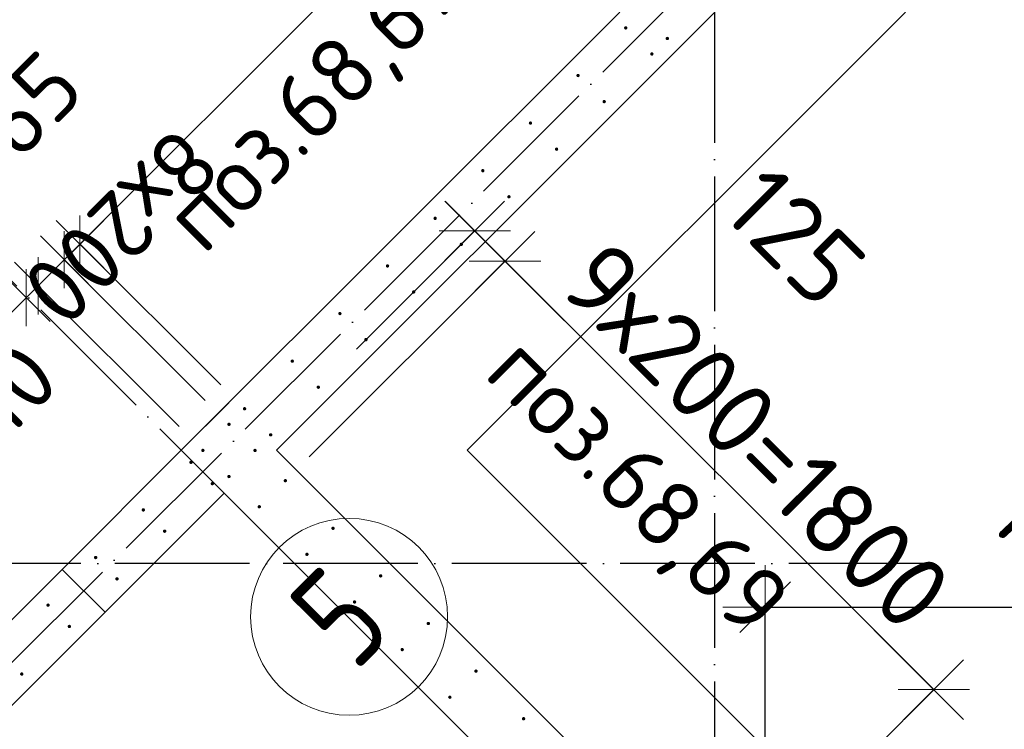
# Model space of a CAD drawing. Header units: millimetres. Extents: x 76517 to 124426, y -73423 to -21861.
# Tile 53 of 114: x 99688 to 102610, y -55293 to -53185. Entities that reach past the tile are written whole.
import ezdxf

# ---------------------------------------------------------------- set-up
doc = ezdxf.new("R2010")
doc.units = ezdxf.units.MM
doc.header["$PDMODE"] = 65
doc.linetypes.add('______11', pattern=[500, 400, -50, 0, -50])
doc.linetypes.add('______5', pattern=[1100, 800, -100, 100, -100])
for name, color, linetype, lineweight in [('Standard', 7, 'Continuous', 25), ('Арм.стержн. Выпуски', 180, 'Continuous', 35), ('Размерная линия_ общее', 7, 'Continuous', 13), ('Размерная линия_ общее_1', 7, 'Continuous', 13), ('Стена_ общее', 7, 'Continuous', 35), ('Фундамент_ общее', 7, 'Continuous', 35)]:
    doc.layers.add(name, color=color, linetype=linetype, lineweight=lineweight)
doc.layers.add('Осевая линия_ общее', color=7, linetype='______5', lineweight=13, true_color=0xa0a0a0)
doc.styles.add('ISOCPEUR', font='ISOCPEUR')
doc.dimstyles.new('DIMSTYLE_10', dxfattribs={"dimtxt": 200, "dimasz": 200, "dimexe": 0, "dimexo": 0, "dimgap": 100, "dimtad": 2, "dimdec": 0, "dimrnd": 5, "dimzin": 12, "dimdsep": 46, "dimtxsty": 'ISOCPEUR', "dimblk1": 'ALL_ML_STRICH', "dimblk2": 'ALL_ML_STRICH', "dimsah": 1, "dimcen": 0, "dimclrd": 7, "dimclre": 256, "dimclrt": 7, "dimadec": 0, "dimazin": 0, "dimtfac": 1, "dimtdec": 0, "dimtix": 1, "dimtmove": 2, "dimatfit": 3, "dimfxl": 0, "dimtvp": 1.2, "dimtzin": 0, "dimlwd": 0, "dimlwe": -3, "dimarcsym": 0})
doc.dimstyles.new('DIMSTYLE_16', dxfattribs={"dimtxt": 200, "dimasz": 200, "dimexe": 0, "dimexo": 0, "dimgap": 100, "dimtad": 2, "dimdec": 0, "dimrnd": 5, "dimzin": 12, "dimdsep": 46, "dimtxsty": 'ISOCPEUR', "dimblk1": 'ALL_ML_STRICH', "dimblk2": 'ALL_ML_STRICH', "dimsah": 1, "dimcen": 0, "dimclrd": 7, "dimclre": 256, "dimclrt": 7, "dimadec": 0, "dimazin": 0, "dimtfac": 1, "dimtdec": 0, "dimtix": 1, "dimtmove": 2, "dimatfit": 3, "dimfxl": 0, "dimtzin": 0, "dimlwd": 0, "dimlwe": -3, "dimarcsym": 0})
doc.dimstyles.new('DIMSTYLE_17', dxfattribs={"dimtxt": 220, "dimasz": 250, "dimexe": 0, "dimexo": 0, "dimgap": 110, "dimtad": 2, "dimdec": 0, "dimrnd": 1, "dimzin": 12, "dimdsep": 46, "dimtxsty": 'ISOCPEUR', "dimblk1": 'ALL_ML_STRICH', "dimblk2": 'ALL_ML_STRICH', "dimsah": 1, "dimcen": 0, "dimclrd": 7, "dimclre": 256, "dimclrt": 7, "dimadec": 0, "dimazin": 0, "dimtfac": 1, "dimtdec": 0, "dimtix": 1, "dimtmove": 2, "dimatfit": 3, "dimfxl": 0, "dimtzin": 0, "dimlwd": 0, "dimlwe": -3, "dimarcsym": 0})
doc.dimstyles.new('DIMSTYLE_28', dxfattribs={"dimtxt": 220, "dimasz": 250, "dimexe": 0, "dimexo": 0, "dimgap": 110, "dimtad": 2, "dimdec": 0, "dimrnd": 5, "dimzin": 12, "dimdsep": 46, "dimtxsty": 'ISOCPEUR', "dimblk1": 'ALL_ML_STRICH', "dimblk2": 'ALL_ML_STRICH', "dimsah": 1, "dimcen": 0, "dimclrd": 7, "dimclre": 256, "dimclrt": 7, "dimadec": 0, "dimazin": 0, "dimtfac": 1, "dimtdec": 0, "dimtix": 1, "dimtmove": 2, "dimatfit": 3, "dimfxl": 0, "dimtvp": 1.2, "dimtzin": 0, "dimlwd": 0, "dimlwe": -3, "dimarcsym": 0})
doc.dimstyles.new('DIMSTYLE_3', dxfattribs={"dimtxt": 220, "dimasz": 250, "dimexe": 0, "dimexo": 0, "dimgap": 110, "dimtad": 2, "dimdec": 0, "dimrnd": 5, "dimzin": 12, "dimdsep": 46, "dimtxsty": 'ISOCPEUR', "dimblk1": 'ALL_ML_STRICH', "dimblk2": 'ALL_ML_STRICH', "dimsah": 1, "dimcen": 0, "dimclrd": 7, "dimclre": 256, "dimclrt": 7, "dimadec": 0, "dimazin": 0, "dimtfac": 1, "dimtdec": 0, "dimtix": 1, "dimtmove": 2, "dimatfit": 3, "dimfxl": 0, "dimtzin": 0, "dimlwd": 0, "dimlwe": -3, "dimarcsym": 0})

# ---------------------------------------------------------------- blocks, each defined once
blk = doc.blocks.new('ALL_ML_STRICH')
at = {"color": 0, "linetype": 'ByBlock', "lineweight": -2}
for p, q in [((0, -0.5), (0, 0.5)), ((-0.3, -0.3), (0.3, 0.3)), ((-1, 0), (0.5, 0))]:
    blk.add_line(p, q, dxfattribs=at)
blk = doc.blocks.new('*D83')
at = {"layer": 'DEFPOINTS', "color": 7, "linetype": 'Continuous', "lineweight": 13, "transparency": 33554687}
for p in [(101900, -54929.9), (101900, -55945), (104900, -55945)]:
    blk.add_point(p, dxfattribs=at)
at = {"layer": 'Размерная линия_ общее', "color": 253, "linetype": 'Continuous', "lineweight": -2, "true_color": 0xa0a0a0, "transparency": 33554687}
for p, q in [((101900, -55845), (101900, -54929.9)), ((104900, -55845), (104900, -54929.9))]:
    blk.add_line(p, q, dxfattribs=at)
at = {"layer": 'Размерная линия_ общее', "color": 7, "linetype": 'Continuous', "lineweight": -2, "transparency": 33554687}
blk.add_line((101900, -54929.9), (104900, -54929.9), dxfattribs=at)
at = {"layer": 'Размерная линия_ общее', "color": 7, "linetype": 'Continuous', "lineweight": 13, "transparency": 33554687, "xscale": 250, "yscale": 250, "zscale": 250, "rotation": 180}
blk.add_blockref('ALL_ML_STRICH', (101900, -54929.9), dxfattribs=at)
at = {"layer": 'Размерная линия_ общее', "color": 7, "linetype": 'Continuous', "lineweight": 13, "transparency": 33554687, "xscale": 250, "yscale": 250, "zscale": 250}
blk.add_blockref('ALL_ML_STRICH', (104900, -54929.9), dxfattribs=at)
at = {"layer": 'Размерная линия_ общее', "color": 7, "linetype": 'Continuous', "lineweight": 13, "transparency": 33554687, "insert": (102586, -54659.9), "char_height": 220, "width": 11, "attachment_point": 1, "line_spacing_factor": 0.60241, "style": 'ISOCPEUR'}
blk.add_mtext('15х200=3000', dxfattribs=at)
blk = doc.blocks.new('СЛОЖНЫЙ_ОБЪЕКТ_0')
at = {"layer": 'Осевая линия_ общее', "color": 253, "linetype": '______11', "lineweight": -3, "true_color": 0xa0a0a0, "transparency": 33554687}
for p, q in [((100386.5, -54683), (94623.6, -48920.1)), ((95052.9, -59705.6), (103653.4, -51105.1))]:
    blk.add_line(p, q, dxfattribs=at)
at = {"layer": 'Осевая линия_ общее', "color": 7, "linetype": 'Continuous', "lineweight": 13, "transparency": 33554687}
blk.add_circle((100665.4, -54958.4), 292.4, dxfattribs=at)
at = {"layer": 'Осевая линия_ общее', "color": 7, "linetype": 'Continuous', "lineweight": 13, "transparency": 33554687, "insert": (100683.4, -55124.9), "char_height": 300, "width": 326.407, "attachment_point": 7, "rotation": 45, "style": 'ISOCPEUR'}
blk.add_mtext('\\W0.78;5', dxfattribs=at)
blk = doc.blocks.new('*D359')
at = {"layer": 'DEFPOINTS', "color": 7, "linetype": 'Continuous', "lineweight": 13, "transparency": 33554687}
for p in [(101038.3, -53812.1), (100616.3, -54234.1), (100476.1, -54554)]:
    blk.add_point(p, dxfattribs=at)
at = {"layer": 'Размерная линия_ общее', "color": 253, "linetype": 'Continuous', "lineweight": -2, "true_color": 0xa0a0a0, "transparency": 33554687}
for p, q in [((100687, -54163.4), (101038.3, -53812.1)), ((100546.8, -54483.3), (101128.2, -53902))]:
    blk.add_line(p, q, dxfattribs=at)
at = {"layer": 'Размерная линия_ общее', "color": 7, "linetype": 'Continuous', "lineweight": -2, "transparency": 33554687}
blk.add_line((101038.3, -53812.1), (101128.2, -53902), dxfattribs=at)
at = {"layer": 'Размерная линия_ общее', "color": 7, "linetype": 'Continuous', "lineweight": 13, "transparency": 33554687, "xscale": 250, "yscale": 250, "zscale": 250}
for p, rotation in [((101038.3, -53812.1), 135.0000000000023), ((101128.2, -53902), 315.0000000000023)]:
    blk.add_blockref('ALL_ML_STRICH', p, dxfattribs=dict(at, rotation=rotation))
at = {"layer": 'Размерная линия_ общее', "color": 7, "linetype": 'Continuous', "lineweight": 13, "transparency": 33554687, "insert": (101988.7, -53829.1), "char_height": 220, "width": 660, "attachment_point": 5, "rotation": 315, "style": 'ISOCPEUR'}
blk.add_mtext('\\A1;{125}', dxfattribs=at)
blk = doc.blocks.new('*D360')
at = {"layer": 'DEFPOINTS', "color": 7, "linetype": 'Continuous', "lineweight": 13, "transparency": 33554687}
for p in [(101128.2, -53902), (100476.1, -54554), (101748.9, -55826.8)]:
    blk.add_point(p, dxfattribs=at)
at = {"layer": 'Размерная линия_ общее', "color": 253, "linetype": 'Continuous', "lineweight": -2, "true_color": 0xa0a0a0, "transparency": 33554687}
for p, q in [((100546.8, -54483.3), (101128.2, -53902)), ((101819.6, -55756.1), (102401, -55174.8))]:
    blk.add_line(p, q, dxfattribs=at)
at = {"layer": 'Размерная линия_ общее', "color": 7, "linetype": 'Continuous', "lineweight": -2, "transparency": 33554687}
blk.add_line((101128.2, -53902), (102401, -55174.8), dxfattribs=at)
at = {"layer": 'Размерная линия_ общее', "color": 7, "linetype": 'Continuous', "lineweight": 13, "transparency": 33554687, "xscale": 250, "yscale": 250, "zscale": 250}
for p, rotation in [((101128.2, -53902), 135.0000000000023), ((102401, -55174.8), 315.0000000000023)]:
    blk.add_blockref('ALL_ML_STRICH', p, dxfattribs=dict(at, rotation=rotation))
at = {"layer": 'Размерная линия_ общее', "color": 7, "linetype": 'Continuous', "lineweight": 13, "transparency": 33554687, "insert": (101434.4, -53826.3), "char_height": 220, "width": 11, "attachment_point": 1, "rotation": 315, "line_spacing_factor": 0.60241, "style": 'ISOCPEUR'}
blk.add_mtext('9х200=1800', dxfattribs=at)
blk = doc.blocks.new('*D475')
at = {"layer": 'DEFPOINTS', "color": 7, "linetype": 'Continuous', "lineweight": 13, "transparency": 33554687}
for p in [(101043.4, -52674.1), (101312.8, -52943.6), (101486.4, -53209)]:
    blk.add_point(p, dxfattribs=at)
at = {"layer": 'Размерная линия_ общее_1', "color": 7, "linetype": 'Continuous', "lineweight": -2, "transparency": 33554687}
blk.add_line((101043.4, -52674.1), (100997.5, -52720.1), dxfattribs=at)
at = {"layer": 'Размерная линия_ общее_1', "color": 253, "linetype": 'Continuous', "lineweight": -2, "true_color": 0xa0a0a0, "transparency": 33554687}
for p, q in [((101242.1, -52872.8), (101043.4, -52674.1)), ((101415.7, -53138.3), (100997.5, -52720.1))]:
    blk.add_line(p, q, dxfattribs=at)
at = {"layer": 'Размерная линия_ общее_1', "color": 7, "linetype": 'Continuous', "lineweight": 13, "transparency": 33554687, "xscale": 200, "yscale": 200, "zscale": 200}
for p, rotation in [((100997.5, -52720.1), 225.0000000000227), ((101043.4, -52674.1), 45.00000000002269)]:
    blk.add_blockref('ALL_ML_STRICH', p, dxfattribs=dict(at, rotation=rotation))
at = {"layer": 'Размерная линия_ общее_1', "color": 7, "linetype": 'Continuous', "lineweight": 13, "transparency": 33554687, "insert": (101113.7, -52393), "char_height": 200, "width": 400, "attachment_point": 5, "rotation": 45, "style": 'ISOCPEUR'}
blk.add_mtext('\\A1;{65}', dxfattribs=at)
blk = doc.blocks.new('*D476')
at = {"layer": 'DEFPOINTS', "color": 7, "linetype": 'Continuous', "lineweight": 13, "transparency": 33554687}
for p in [(100997.5, -52720.1), (101486.4, -53209), (100355.1, -54340.4)]:
    blk.add_point(p, dxfattribs=at)
at = {"layer": 'Размерная линия_ общее_1', "color": 7, "linetype": 'Continuous', "lineweight": -2, "transparency": 33554687}
blk.add_line((100997.5, -52720.1), (99866.1, -53851.5), dxfattribs=at)
at = {"layer": 'Размерная линия_ общее_1', "color": 253, "linetype": 'Continuous', "lineweight": -2, "true_color": 0xa0a0a0, "transparency": 33554687}
for p, q in [((101415.7, -53138.3), (100997.5, -52720.1)), ((100284.3, -54269.7), (99866.1, -53851.5))]:
    blk.add_line(p, q, dxfattribs=at)
at = {"layer": 'Размерная линия_ общее_1', "color": 7, "linetype": 'Continuous', "lineweight": 13, "transparency": 33554687, "xscale": 200, "yscale": 200, "zscale": 200}
for p, rotation in [((100997.5, -52720.1), 45.00000000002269), ((99866.1, -53851.5), 225.0000000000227)]:
    blk.add_blockref('ALL_ML_STRICH', p, dxfattribs=dict(at, rotation=rotation))
at = {"layer": 'Размерная линия_ общее_1', "color": 7, "linetype": 'Continuous', "lineweight": 13, "transparency": 33554687, "insert": (100297.4, -53632.3), "char_height": 200, "width": 10, "attachment_point": 1, "rotation": 225, "line_spacing_factor": 0.60241, "style": 'ISOCPEUR'}
blk.add_mtext('8х200', dxfattribs=at)
blk = doc.blocks.new('*D477')
at = {"layer": 'DEFPOINTS', "color": 7, "linetype": 'Continuous', "lineweight": 13, "transparency": 33554687}
for p in [(99866.1, -53851.5), (100355.1, -54340.4), (100308.8, -54386.7)]:
    blk.add_point(p, dxfattribs=at)
at = {"layer": 'Размерная линия_ общее_1', "color": 7, "linetype": 'Continuous', "lineweight": -2, "transparency": 33554687}
blk.add_line((99866.1, -53851.5), (99819.8, -53897.8), dxfattribs=at)
at = {"layer": 'Размерная линия_ общее_1', "color": 253, "linetype": 'Continuous', "lineweight": -2, "true_color": 0xa0a0a0, "transparency": 33554687}
for p, q in [((100284.3, -54269.7), (99866.1, -53851.5)), ((100238.1, -54316), (99819.8, -53897.8))]:
    blk.add_line(p, q, dxfattribs=at)
at = {"layer": 'Размерная линия_ общее_1', "color": 7, "linetype": 'Continuous', "lineweight": 13, "transparency": 33554687, "xscale": 200, "yscale": 200, "zscale": 200}
for p, rotation in [((99819.8, -53897.8), 225.0000000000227), ((99866.1, -53851.5), 45.00000000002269)]:
    blk.add_blockref('ALL_ML_STRICH', p, dxfattribs=dict(at, rotation=rotation))
at = {"layer": 'Размерная линия_ общее_1', "color": 7, "linetype": 'Continuous', "lineweight": 13, "transparency": 33554687, "insert": (99716.8, -53435.4), "char_height": 200, "width": 400, "attachment_point": 5, "rotation": 45, "style": 'ISOCPEUR'}
blk.add_mtext('\\A1;{65}', dxfattribs=at)
blk = doc.blocks.new('*D478')
at = {"layer": 'DEFPOINTS', "color": 7, "linetype": 'Continuous', "lineweight": 13, "transparency": 33554687}
for p in [(99819.8, -53897.8), (100308.8, -54386.7), (100231.3, -54464.1)]:
    blk.add_point(p, dxfattribs=at)
at = {"layer": 'Размерная линия_ общее_1', "color": 7, "linetype": 'Continuous', "lineweight": -2, "transparency": 33554687}
blk.add_line((99819.8, -53897.8), (99742.4, -53975.2), dxfattribs=at)
at = {"layer": 'Размерная линия_ общее_1', "color": 253, "linetype": 'Continuous', "lineweight": -2, "true_color": 0xa0a0a0, "transparency": 33554687}
for p, q in [((100238.1, -54316), (99819.8, -53897.8)), ((100160.6, -54393.4), (99742.4, -53975.2))]:
    blk.add_line(p, q, dxfattribs=at)
at = {"layer": 'Размерная линия_ общее_1', "color": 7, "linetype": 'Continuous', "lineweight": 13, "transparency": 33554687, "xscale": 200, "yscale": 200, "zscale": 200}
for p, rotation in [((99742.4, -53975.2), 225.0000000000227), ((99819.8, -53897.8), 45.00000000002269)]:
    blk.add_blockref('ALL_ML_STRICH', p, dxfattribs=dict(at, rotation=rotation))
at = {"layer": 'Размерная линия_ общее_1', "color": 7, "linetype": 'Continuous', "lineweight": 13, "transparency": 33554687, "insert": (99627.7, -54315.6), "char_height": 200, "width": 600, "attachment_point": 5, "rotation": 45, "style": 'ISOCPEUR'}
blk.add_mtext('\\A1;{110}', dxfattribs=at)
blk = doc.blocks.new('*D479')
at = {"layer": 'DEFPOINTS', "color": 7, "linetype": 'Continuous', "lineweight": 13, "transparency": 33554687}
for p in [(99742.4, -53975.2), (100231.3, -54464.1), (100196, -54499.5)]:
    blk.add_point(p, dxfattribs=at)
at = {"layer": 'Размерная линия_ общее_1', "color": 7, "linetype": 'Continuous', "lineweight": -2, "transparency": 33554687}
blk.add_line((99742.4, -53975.2), (99707, -54010.6), dxfattribs=at)
at = {"layer": 'Размерная линия_ общее_1', "color": 253, "linetype": 'Continuous', "lineweight": -2, "true_color": 0xa0a0a0, "transparency": 33554687}
for p, q in [((100160.6, -54393.4), (99742.4, -53975.2)), ((99707, -54010.6), (99707, -54010.6))]:
    blk.add_line(p, q, dxfattribs=at)
at = {"layer": 'Размерная линия_ общее_1', "color": 7, "linetype": 'Continuous', "lineweight": 13, "transparency": 33554687, "xscale": 200, "yscale": 200, "zscale": 200}
for p, rotation in [((99707, -54010.6), 225.0000000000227), ((99742.4, -53975.2), 45.00000000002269)]:
    blk.add_blockref('ALL_ML_STRICH', p, dxfattribs=dict(at, rotation=rotation))
at = {"layer": 'Размерная линия_ общее_1', "color": 7, "linetype": 'Continuous', "lineweight": 13, "transparency": 33554687, "insert": (99287.7, -53831.2), "char_height": 200, "width": 400, "attachment_point": 5, "rotation": 45, "style": 'ISOCPEUR'}
blk.add_mtext('\\A1;{50}', dxfattribs=at)
blk = doc.blocks.new('*D480')
at = {"layer": 'DEFPOINTS', "color": 7, "linetype": 'Continuous', "lineweight": 13, "transparency": 33554687}
for p in [(99707, -54010.6), (100196, -54499.5), (95811.9, -58883.6)]:
    blk.add_point(p, dxfattribs=at)
at = {"layer": 'Размерная линия_ общее_1', "color": 7, "linetype": 'Continuous', "lineweight": -2, "transparency": 33554687}
blk.add_line((99707, -54010.6), (95322.9, -58394.6), dxfattribs=at)
at = {"layer": 'Размерная линия_ общее_1', "color": 253, "linetype": 'Continuous', "lineweight": -2, "true_color": 0xa0a0a0, "transparency": 33554687}
for p, q in [((99707, -54010.6), (99707, -54010.6)), ((95322.9, -58394.6), (95322.9, -58394.6))]:
    blk.add_line(p, q, dxfattribs=at)
at = {"layer": 'Размерная линия_ общее_1', "color": 7, "linetype": 'Continuous', "lineweight": 13, "transparency": 33554687, "xscale": 200, "yscale": 200, "zscale": 200}
for p, rotation in [((99707, -54010.6), 45.00000000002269), ((95322.9, -58394.6), 225.0000000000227)]:
    blk.add_blockref('ALL_ML_STRICH', p, dxfattribs=dict(at, rotation=rotation))
at = {"layer": 'Размерная линия_ общее_1', "color": 7, "linetype": 'Continuous', "lineweight": 13, "transparency": 33554687, "insert": (97097.8, -56831.9), "char_height": 200, "width": 10, "attachment_point": 1, "rotation": 225, "line_spacing_factor": 0.60241, "style": 'ISOCPEUR'}
blk.add_mtext('31х200=6200', dxfattribs=at)

msp = doc.modelspace()

# ---------------------------------------------------------------- hatches: boundary and pattern name
at = {"layer": 'Арм.стержн. Выпуски', "linetype": 'Continuous', "lineweight": 35, "transparency": 33554687}
for points in [[(101491.4, -53209), (101491, -53207.1), (101490, -53205.5), (101488.3, -53204.4), (101486.4, -53204), (101484.5, -53204.4), (101482.9, -53205.5), (101481.8, -53207.1), (101481.4, -53209), (101481.8, -53211), (101482.9, -53212.6), (101484.5, -53213.7), (101486.4, -53214), (101488.3, -53213.7), (101490, -53212.6), (101491, -53211)], [(101614.8, -53240.5), (101614.4, -53238.6), (101613.3, -53237), (101611.7, -53235.9), (101609.8, -53235.5), (101607.9, -53235.9), (101606.3, -53237), (101605.2, -53238.6), (101604.8, -53240.5), (101605.2, -53242.4), (101606.3, -53244.1), (101607.9, -53245.2), (101609.8, -53245.5), (101611.7, -53245.2), (101613.3, -53244.1), (101614.4, -53242.4)], [(101568.9, -53286.5), (101568.5, -53284.6), (101567.4, -53283), (101565.8, -53281.9), (101563.9, -53281.5), (101562, -53281.9), (101560.3, -53283), (101559.3, -53284.6), (101558.9, -53286.5), (101559.3, -53288.4), (101560.3, -53290), (101562, -53291.1), (101563.9, -53291.5), (101565.8, -53291.1), (101567.4, -53290), (101568.5, -53288.4)], [(101350, -53350.5), (101349.6, -53348.5), (101348.5, -53346.9), (101346.9, -53345.8), (101345, -53345.5), (101343.1, -53345.8), (101341.5, -53346.9), (101340.4, -53348.5), (101340, -53350.5), (101340.4, -53352.4), (101341.5, -53354), (101343.1, -53355.1), (101345, -53355.5), (101346.9, -53355.1), (101348.5, -53354), (101349.6, -53352.4)], [(101427.5, -53427.9), (101427.1, -53426), (101426, -53424.4), (101424.4, -53423.3), (101422.5, -53422.9), (101420.5, -53423.3), (101418.9, -53424.4), (101417.8, -53426), (101417.5, -53427.9), (101417.8, -53429.8), (101418.9, -53431.4), (101420.5, -53432.5), (101422.5, -53432.9), (101424.4, -53432.5), (101426, -53431.4), (101427.1, -53429.8)], [(101208.6, -53491.9), (101208.2, -53490), (101207.1, -53488.3), (101205.5, -53487.3), (101203.6, -53486.9), (101201.7, -53487.3), (101200, -53488.3), (101199, -53490), (101198.6, -53491.9), (101199, -53493.8), (101200, -53495.4), (101201.7, -53496.5), (101203.6, -53496.9), (101205.5, -53496.5), (101207.1, -53495.4), (101208.2, -53493.8)], [(101286, -53569.3), (101285.6, -53567.4), (101284.6, -53565.8), (101282.9, -53564.7), (101281, -53564.3), (101279.1, -53564.7), (101277.5, -53565.8), (101276.4, -53567.4), (101276, -53569.3), (101276.4, -53571.2), (101277.5, -53572.9), (101279.1, -53574), (101281, -53574.3), (101282.9, -53574), (101284.6, -53572.9), (101285.6, -53571.2)], [(101067.2, -53633.3), (101066.8, -53631.4), (101065.7, -53629.8), (101064.1, -53628.7), (101062.2, -53628.3), (101060.2, -53628.7), (101058.6, -53629.8), (101057.5, -53631.4), (101057.2, -53633.3), (101057.5, -53635.2), (101058.6, -53636.8), (101060.2, -53637.9), (101062.2, -53638.3), (101064.1, -53637.9), (101065.7, -53636.8), (101066.8, -53635.2)], [(101144.6, -53710.8), (101144.2, -53708.8), (101143.1, -53707.2), (101141.5, -53706.1), (101139.6, -53705.8), (101137.7, -53706.1), (101136.1, -53707.2), (101135, -53708.8), (101134.6, -53710.8), (101135, -53712.7), (101136.1, -53714.3), (101137.7, -53715.4), (101139.6, -53715.8), (101141.5, -53715.4), (101143.1, -53714.3), (101144.2, -53712.7)], [(100925.7, -53774.7), (100925.4, -53772.8), (100924.3, -53771.2), (100922.6, -53770.1), (100920.7, -53769.7), (100918.8, -53770.1), (100917.2, -53771.2), (100916.1, -53772.8), (100915.7, -53774.7), (100916.1, -53776.6), (100917.2, -53778.3), (100918.8, -53779.3), (100920.7, -53779.7), (100922.6, -53779.3), (100924.3, -53778.3), (100925.4, -53776.6)], [(101003.2, -53852.2), (101002.8, -53850.3), (101001.7, -53848.6), (101000.1, -53847.6), (100998.2, -53847.2), (100996.3, -53847.6), (100994.7, -53848.6), (100993.6, -53850.3), (100993.2, -53852.2), (100993.6, -53854.1), (100994.7, -53855.7), (100996.3, -53856.8), (100998.2, -53857.2), (101000.1, -53856.8), (101001.7, -53855.7), (101002.8, -53854.1)], [(100784.3, -53916.1), (100783.9, -53914.2), (100782.9, -53912.6), (100781.2, -53911.5), (100779.3, -53911.1), (100777.4, -53911.5), (100775.8, -53912.6), (100774.7, -53914.2), (100774.3, -53916.1), (100774.7, -53918.1), (100775.8, -53919.7), (100777.4, -53920.8), (100779.3, -53921.1), (100781.2, -53920.8), (100782.9, -53919.7), (100783.9, -53918.1)], [(100861.8, -53993.6), (100861.4, -53991.7), (100860.3, -53990.1), (100858.7, -53989), (100856.8, -53988.6), (100854.9, -53989), (100853.2, -53990.1), (100852.1, -53991.7), (100851.8, -53993.6), (100852.1, -53995.5), (100853.2, -53997.1), (100854.9, -53998.2), (100856.8, -53998.6), (100858.7, -53998.2), (100860.3, -53997.1), (100861.4, -53995.5)], [(100642.9, -54057.6), (100642.5, -54055.7), (100641.4, -54054), (100639.8, -54052.9), (100637.9, -54052.6), (100636, -54052.9), (100634.4, -54054), (100633.3, -54055.7), (100632.9, -54057.6), (100633.3, -54059.5), (100634.4, -54061.1), (100636, -54062.2), (100637.9, -54062.6), (100639.8, -54062.2), (100641.4, -54061.1), (100642.5, -54059.5)], [(100720.3, -54135), (100720, -54133.1), (100718.9, -54131.5), (100717.3, -54130.4), (100715.3, -54130), (100713.4, -54130.4), (100711.8, -54131.5), (100710.7, -54133.1), (100710.3, -54135), (100710.7, -54136.9), (100711.8, -54138.6), (100713.4, -54139.6), (100715.3, -54140), (100717.3, -54139.6), (100718.9, -54138.6), (100720, -54136.9)], [(100501.5, -54199), (100501.1, -54197.1), (100500, -54195.5), (100498.4, -54194.4), (100496.5, -54194), (100494.6, -54194.4), (100492.9, -54195.5), (100491.9, -54197.1), (100491.5, -54199), (100491.9, -54200.9), (100492.9, -54202.5), (100494.6, -54203.6), (100496.5, -54204), (100498.4, -54203.6), (100500, -54202.5), (100501.1, -54200.9)], [(100578.9, -54276.4), (100578.5, -54274.5), (100577.5, -54272.9), (100575.8, -54271.8), (100573.9, -54271.4), (100572, -54271.8), (100570.4, -54272.9), (100569.3, -54274.5), (100568.9, -54276.4), (100569.3, -54278.4), (100570.4, -54280), (100572, -54281.1), (100573.9, -54281.4), (100575.8, -54281.1), (100577.5, -54280), (100578.5, -54278.4)], [(100360.1, -54340.4), (100359.7, -54338.5), (100358.6, -54336.9), (100357, -54335.8), (100355.1, -54335.4), (100353.1, -54335.8), (100351.5, -54336.9), (100350.4, -54338.5), (100350.1, -54340.4), (100350.4, -54342.3), (100351.5, -54343.9), (100353.1, -54345), (100355.1, -54345.4), (100357, -54345), (100358.6, -54343.9), (100359.7, -54342.3)], [(100313.8, -54386.7), (100313.4, -54384.8), (100312.3, -54383.2), (100310.7, -54382.1), (100308.8, -54381.7), (100306.9, -54382.1), (100305.2, -54383.2), (100304.2, -54384.8), (100303.8, -54386.7), (100304.2, -54388.6), (100305.2, -54390.2), (100306.9, -54391.3), (100308.8, -54391.7), (100310.7, -54391.3), (100312.3, -54390.2), (100313.4, -54388.6)], [(100437.5, -54417.9), (100437.1, -54415.9), (100436, -54414.3), (100434.4, -54413.2), (100432.5, -54412.9), (100430.6, -54413.2), (100429, -54414.3), (100427.9, -54415.9), (100427.5, -54417.9), (100427.9, -54419.8), (100429, -54421.4), (100430.6, -54422.5), (100432.5, -54422.9), (100434.4, -54422.5), (100436, -54421.4), (100437.1, -54419.8)], [(100236.3, -54464.1), (100235.9, -54462.2), (100234.8, -54460.6), (100233.2, -54459.5), (100231.3, -54459.1), (100229.4, -54459.5), (100227.8, -54460.6), (100226.7, -54462.2), (100226.3, -54464.1), (100226.7, -54466.1), (100227.8, -54467.7), (100229.4, -54468.8), (100231.3, -54469.1), (100233.2, -54468.8), (100234.8, -54467.7), (100235.9, -54466.1)], [(100391.1, -54464.2), (100390.8, -54462.3), (100389.7, -54460.7), (100388.1, -54459.6), (100386.1, -54459.2), (100384.2, -54459.6), (100382.6, -54460.7), (100381.5, -54462.3), (100381.1, -54464.2), (100381.5, -54466.2), (100382.6, -54467.8), (100384.2, -54468.9), (100386.1, -54469.2), (100388.1, -54468.9), (100389.7, -54467.8), (100390.8, -54466.2)], [(100201, -54499.5), (100200.6, -54497.6), (100199.5, -54496), (100197.9, -54494.9), (100196, -54494.5), (100194, -54494.9), (100192.4, -54496), (100191.3, -54497.6), (100191, -54499.5), (100191.3, -54501.4), (100192.4, -54503.1), (100194, -54504.1), (100196, -54504.5), (100197.9, -54504.1), (100199.5, -54503.1), (100200.6, -54501.4)], [(100264.3, -54562.8), (100263.9, -54560.9), (100262.8, -54559.3), (100261.2, -54558.2), (100259.3, -54557.8), (100257.4, -54558.2), (100255.7, -54559.3), (100254.7, -54560.9), (100254.3, -54562.8), (100254.7, -54564.7), (100255.7, -54566.4), (100257.4, -54567.4), (100259.3, -54567.8), (100261.2, -54567.4), (100262.8, -54566.4), (100263.9, -54564.7)], [(100313.7, -54541.7), (100313.3, -54539.8), (100312.2, -54538.1), (100310.6, -54537.1), (100308.7, -54536.7), (100306.7, -54537.1), (100305.1, -54538.1), (100304, -54539.8), (100303.7, -54541.7), (100304, -54543.6), (100305.1, -54545.2), (100306.7, -54546.3), (100308.7, -54546.7), (100310.6, -54546.3), (100312.2, -54545.2), (100313.3, -54543.6)], [(100481.1, -54554), (100480.7, -54552.1), (100479.6, -54550.5), (100478, -54549.4), (100476.1, -54549), (100474.2, -54549.4), (100472.6, -54550.5), (100471.5, -54552.1), (100471.1, -54554), (100471.5, -54556), (100472.6, -54557.6), (100474.2, -54558.7), (100476.1, -54559), (100478, -54558.7), (100479.6, -54557.6), (100480.7, -54556)], [(100059.5, -54640.9), (100059.2, -54639), (100058.1, -54637.4), (100056.5, -54636.3), (100054.5, -54635.9), (100052.6, -54636.3), (100051, -54637.4), (100049.9, -54639), (100049.5, -54640.9), (100049.9, -54642.9), (100051, -54644.5), (100052.6, -54645.6), (100054.5, -54645.9), (100056.5, -54645.6), (100058.1, -54644.5), (100059.2, -54642.9)], [(100403.7, -54631.5), (100403.3, -54629.6), (100402.2, -54628), (100400.6, -54626.9), (100398.7, -54626.5), (100396.7, -54626.9), (100395.1, -54628), (100394, -54629.6), (100393.7, -54631.5), (100394, -54633.4), (100395.1, -54635), (100396.7, -54636.1), (100398.7, -54636.5), (100400.6, -54636.1), (100402.2, -54635), (100403.3, -54633.4)], [(100122.9, -54704.2), (100122.5, -54702.3), (100121.4, -54700.7), (100119.8, -54699.6), (100117.9, -54699.2), (100115.9, -54699.6), (100114.3, -54700.7), (100113.2, -54702.3), (100112.9, -54704.2), (100113.2, -54706.2), (100114.3, -54707.8), (100115.9, -54708.9), (100117.9, -54709.2), (100119.8, -54708.9), (100121.4, -54707.8), (100122.5, -54706.2)], [(100622.5, -54695.5), (100622.2, -54693.6), (100621.1, -54691.9), (100619.4, -54690.9), (100617.5, -54690.5), (100615.6, -54690.9), (100614, -54691.9), (100612.9, -54693.6), (100612.5, -54695.5), (100612.9, -54697.4), (100614, -54699), (100615.6, -54700.1), (100617.5, -54700.5), (100619.4, -54700.1), (100621.1, -54699), (100622.2, -54697.4)], [(99918.1, -54782.4), (99917.7, -54780.4), (99916.7, -54778.8), (99915, -54777.7), (99913.1, -54777.4), (99911.2, -54777.7), (99909.6, -54778.8), (99908.5, -54780.4), (99908.1, -54782.4), (99908.5, -54784.3), (99909.6, -54785.9), (99911.2, -54787), (99913.1, -54787.4), (99915, -54787), (99916.7, -54785.9), (99917.7, -54784.3)], [(100545.1, -54772.9), (100544.7, -54771), (100543.6, -54769.4), (100542, -54768.3), (100540.1, -54767.9), (100538.2, -54768.3), (100536.5, -54769.4), (100535.5, -54771), (100535.1, -54772.9), (100535.5, -54774.8), (100536.5, -54776.5), (100538.2, -54777.5), (100540.1, -54777.9), (100542, -54777.5), (100543.6, -54776.5), (100544.7, -54774.8)], [(99981.4, -54845.7), (99981, -54843.8), (99980, -54842.1), (99978.3, -54841.1), (99976.4, -54840.7), (99974.5, -54841.1), (99972.9, -54842.1), (99971.8, -54843.8), (99971.4, -54845.7), (99971.8, -54847.6), (99972.9, -54849.2), (99974.5, -54850.3), (99976.4, -54850.7), (99978.3, -54850.3), (99980, -54849.2), (99981, -54847.6)], [(100764, -54836.9), (100763.6, -54835), (100762.5, -54833.4), (100760.9, -54832.3), (100759, -54831.9), (100757, -54832.3), (100755.4, -54833.4), (100754.3, -54835), (100754, -54836.9), (100754.3, -54838.8), (100755.4, -54840.4), (100757, -54841.5), (100759, -54841.9), (100760.9, -54841.5), (100762.5, -54840.4), (100763.6, -54838.8)], [(100686.5, -54914.3), (100686.1, -54912.4), (100685, -54910.8), (100683.4, -54909.7), (100681.5, -54909.3), (100679.6, -54909.7), (100678, -54910.8), (100676.9, -54912.4), (100676.5, -54914.3), (100676.9, -54916.3), (100678, -54917.9), (100679.6, -54919), (100681.5, -54919.3), (100683.4, -54919), (100685, -54917.9), (100686.1, -54916.3)], [(99776.7, -54923.8), (99776.3, -54921.9), (99775.2, -54920.2), (99773.6, -54919.2), (99771.7, -54918.8), (99769.8, -54919.2), (99768.2, -54920.2), (99767.1, -54921.9), (99766.7, -54923.8), (99767.1, -54925.7), (99768.2, -54927.3), (99769.8, -54928.4), (99771.7, -54928.8), (99773.6, -54928.4), (99775.2, -54927.3), (99776.3, -54925.7)], [(99840, -54987.1), (99839.6, -54985.2), (99838.5, -54983.6), (99836.9, -54982.5), (99835, -54982.1), (99833.1, -54982.5), (99831.5, -54983.6), (99830.4, -54985.2), (99830, -54987.1), (99830.4, -54989), (99831.5, -54990.6), (99833.1, -54991.7), (99835, -54992.1), (99836.9, -54991.7), (99838.5, -54990.6), (99839.6, -54989)], [(100905.4, -54978.3), (100905, -54976.4), (100903.9, -54974.8), (100902.3, -54973.7), (100900.4, -54973.3), (100898.5, -54973.7), (100896.8, -54974.8), (100895.8, -54976.4), (100895.4, -54978.3), (100895.8, -54980.2), (100896.8, -54981.8), (100898.5, -54982.9), (100900.4, -54983.3), (100902.3, -54982.9), (100903.9, -54981.8), (100905, -54980.2)], [(100827.9, -55055.8), (100827.5, -55053.9), (100826.5, -55052.2), (100824.8, -55051.1), (100822.9, -55050.8), (100821, -55051.1), (100819.4, -55052.2), (100818.3, -55053.9), (100817.9, -55055.8), (100818.3, -55057.7), (100819.4, -55059.3), (100821, -55060.4), (100822.9, -55060.8), (100824.8, -55060.4), (100826.5, -55059.3), (100827.5, -55057.7)], [(101046.8, -55119.7), (101046.4, -55117.8), (101045.3, -55116.2), (101043.7, -55115.1), (101041.8, -55114.7), (101039.9, -55115.1), (101038.3, -55116.2), (101037.2, -55117.8), (101036.8, -55119.7), (101037.2, -55121.6), (101038.3, -55123.3), (101039.9, -55124.4), (101041.8, -55124.7), (101043.7, -55124.4), (101045.3, -55123.3), (101046.4, -55121.6)], [(99698.6, -55128.5), (99698.2, -55126.6), (99697.1, -55125), (99695.5, -55123.9), (99693.6, -55123.5), (99691.7, -55123.9), (99690.1, -55125), (99689, -55126.6), (99688.6, -55128.5), (99689, -55130.4), (99690.1, -55132), (99691.7, -55133.1), (99693.6, -55133.5), (99695.5, -55133.1), (99697.1, -55132), (99698.2, -55130.4)], [(100969.3, -55197.2), (100969, -55195.3), (100967.9, -55193.7), (100966.3, -55192.6), (100964.3, -55192.2), (100962.4, -55192.6), (100960.8, -55193.7), (100959.7, -55195.3), (100959.3, -55197.2), (100959.7, -55199.1), (100960.8, -55200.7), (100962.4, -55201.8), (100964.3, -55202.2), (100966.3, -55201.8), (100967.9, -55200.7), (100969, -55199.1)], [(101188.2, -55261.2), (101187.8, -55259.2), (101186.8, -55257.6), (101185.1, -55256.5), (101183.2, -55256.2), (101181.3, -55256.5), (101179.7, -55257.6), (101178.6, -55259.2), (101178.2, -55261.2), (101178.6, -55263.1), (101179.7, -55264.7), (101181.3, -55265.8), (101183.2, -55266.2), (101185.1, -55265.8), (101186.8, -55264.7), (101187.8, -55263.1)]]:
    msp.add_hatch(color=4, dxfattribs=at).paths.add_polyline_path(points)

# ---------------------------------------------------------------- linework, layer by layer
at = {"layer": 'Осевая линия_ общее', "color": 253, "linetype": '______11', "lineweight": -3, "true_color": 0xa0a0a0, "transparency": 33554687}
for p, q in [((101750, -52150), (101750, -72827.9)), ((102370, -54800), (77142.2, -54800))]:
    msp.add_line(p, q, dxfattribs=at)
at = {"layer": 'Стена_ общее', "color": 7, "linetype": 'Continuous', "lineweight": 25, "transparency": 33554687}
for p, q in [((100167.3, -54463.8), (101468.4, -53162.7)), ((100167.3, -54463.8), (101468.4, -53162.7)), ((101751.2, -53162.7), (101609.8, -53304.2)), ((101751.2, -53162.7), (101609.8, -53304.2)), ((101609.8, -53304.2), (100450.2, -54463.8)), ((101609.8, -53304.2), (100450.2, -54463.8)), ((100167.3, -54463.8), (100308.7, -54322.4)), ((100167.3, -54463.8), (100308.7, -54322.4)), ((100167.3, -54463.8), (99813.8, -54817.4)), ((100167.3, -54463.8), (99813.8, -54817.4)), ((101650, -55946.5), (100167.3, -54463.8)), ((101650, -55946.5), (100167.3, -54463.8)), ((100450.2, -54463.8), (101886.4, -55900)), ((100450.2, -54463.8), (101886.4, -55900)), ((99941.1, -54944.6), (100294.6, -54591.1)), ((99941.1, -54944.6), (100294.6, -54591.1)), ((95776.2, -58854.9), (99813.8, -54817.4)), ((95776.2, -58854.9), (99813.8, -54817.4)), ((99813.8, -54817.4), (99941.1, -54944.6)), ((99813.8, -54817.4), (99941.1, -54944.6)), ((99941.1, -54944.6), (94538.8, -60346.9)), ((99941.1, -54944.6), (94538.8, -60346.9))]:
    msp.add_line(p, q, dxfattribs=at)
at = {"layer": 'Фундамент_ общее', "color": 7, "lineweight": 25, "transparency": 33554687}
for p, q in [((102316.9, -53162.7), (101015.9, -54463.8)), ((101015.9, -54463.8), (102052, -55500))]:
    msp.add_line(p, q, dxfattribs=at)
at = {"layer": 'Фундамент_ общее', "color": 7, "linetype": 'Continuous', "lineweight": 25, "transparency": 33554687}
for p, q in [((102316.9, -53162.7), (101015.9, -54463.8)), ((101015.9, -54463.8), (102052, -55500))]:
    msp.add_line(p, q, dxfattribs=at)

# ---------------------------------------------------------------- block references
at = {"layer": 'Осевая линия_ общее', "color": 253, "linetype": '______11', "lineweight": -3, "true_color": 0xa0a0a0, "transparency": 33554687}
msp.add_blockref('СЛОЖНЫЙ_ОБЪЕКТ_0', (0, 0), dxfattribs=at)

# ---------------------------------------------------------------- texts
at = {"layer": 'Standard', "color": 7, "linetype": 'Continuous', "lineweight": 13, "transparency": 33554687, "char_height": 200, "width": 1196.491, "attachment_point": 2, "style": 'ISOCPEUR'}
for insert, rotation in [((100487.6, -53351.4), 45), ((101596.3, -54494.8), 315)]:
    msp.add_mtext('\\A1;{\\fISOCPEUR|i0|b0;\\H200.000000;\\W1.000000;\\C7;поз.68,69}\\P', dxfattribs=dict(at, insert=insert, rotation=rotation))

# ---------------------------------------------------------------- dimensions: what is measured, and where the dimension line sits
at = {"layer": 'Размерная линия_ общее', "color": 7, "linetype": 'Continuous', "lineweight": 13, "transparency": 33554687}
dim = msp.add_linear_dim(base=(101128.2, -53902), p1=(100687, -54163.4), p2=(100546.8, -54483.3), angle=315, dimstyle='DIMSTYLE_28', override={"dimpost": '<>', "dimclrd": 7, "dimclre": 253, "dimclrt": 7, "dimlwd": 0, "dimlwe": 65533}, dxfattribs=at)
dim.commit()
dim.dimension.update_dxf_attribs({"geometry": '*D359', "text_midpoint": (101988.7, -53829.1), "dimtype": 160})
dim = msp.add_linear_dim(base=(102401, -55174.8), p1=(100546.8, -54483.3), p2=(101819.6, -55756.1), angle=315, text='9х200=1800', dimstyle='DIMSTYLE_3', override={"dimpost": '<>', "dimclrd": 7, "dimclre": 253, "dimclrt": 7, "dimlwd": 0, "dimlwe": 65533}, dxfattribs=at)
dim.commit()
dim.dimension.update_dxf_attribs({"geometry": '*D360', "text_midpoint": (101842.4, -54460.6), "dimtype": 160})
dim = msp.add_linear_dim(base=(104900, -54929.9), p1=(101900, -55845), p2=(104900, -55845), text='15х200=3000', dimstyle='DIMSTYLE_17', override={"dimpost": '<>', "dimclrd": 7, "dimclre": 253, "dimclrt": 7, "dimlwd": 0, "dimlwe": 65533}, dxfattribs=at)
dim.commit()
dim.dimension.update_dxf_attribs({"geometry": '*D83', "text_midpoint": (103400, -54819.9), "dimtype": 160})
at = {"layer": 'Размерная линия_ общее_1', "color": 7, "linetype": 'Continuous', "lineweight": 13, "transparency": 33554687}
for base, p1, p2, picture, middle in [((100997.5, -52720.1), (101242.1, -52872.8), (101415.7, -53138.3), '*D475', (101113.7, -52393)), ((99819.8, -53897.8), (100284.3, -54269.7), (100238.1, -54316), '*D477', (99716.8, -53435.4)), ((99707, -54010.6), (100160.6, -54393.4), (99707, -54010.6), '*D479', (99287.7, -53831.2)), ((99742.4, -53975.2), (100238.1, -54316), (100160.6, -54393.4), '*D478', (99627.7, -54315.6))]:
    dim = msp.add_linear_dim(base=base, p1=p1, p2=p2, angle=225, dimstyle='DIMSTYLE_10', override={"dimpost": '<>', "dimclrd": 7, "dimclre": 253, "dimclrt": 7, "dimlwd": 0, "dimlwe": 65533}, dxfattribs=at)
    dim.commit()
    dim.dimension.update_dxf_attribs({"geometry": picture, "text_midpoint": middle, "dimtype": 160})
for base, p1, p2, text, picture, middle in [((99866.1, -53851.5), (101415.7, -53138.3), (100284.3, -54269.7), '8х200', '*D476', (100361.1, -53215.1)), ((95322.9, -58394.6), (99707, -54010.6), (95322.9, -58394.6), '31х200=6200', '*D480', (97444.3, -56131.9))]:
    dim = msp.add_linear_dim(base=base, p1=p1, p2=p2, angle=225, text=text, dimstyle='DIMSTYLE_16', override={"dimpost": '<>', "dimclrd": 7, "dimclre": 253, "dimclrt": 7, "dimlwd": 0, "dimlwe": 65533}, dxfattribs=at)
    dim.commit()
    dim.dimension.update_dxf_attribs({"geometry": picture, "text_midpoint": middle, "dimtype": 160})

doc.saveas('drawing.dxf')
